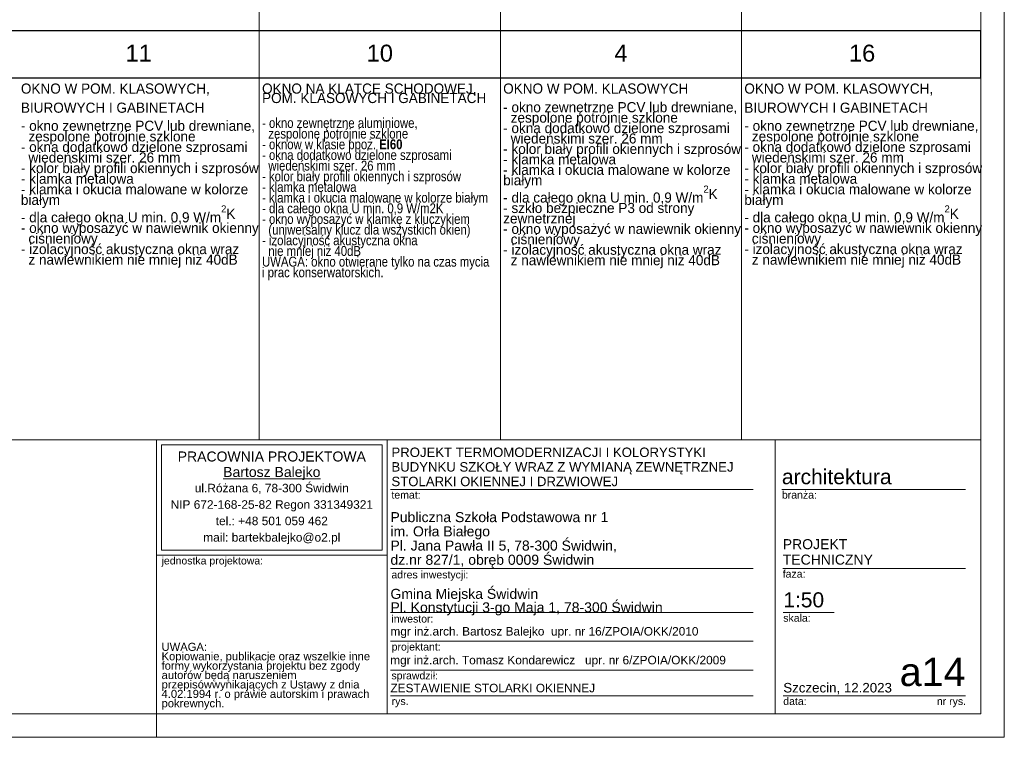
# Model space of a CAD drawing. Extents: x -11111 to 69739, y 5521 to 20371.
# Tile 2 of 19: x -664 to 9789, y 5521 to 13136. Entities that reach past the tile are written whole.
import ezdxf

# ---------------------------------------------------------------- set-up
doc = ezdxf.new("R2010")
doc.units = 0
doc.header["$MEASUREMENT"] = 0
for name, color, linetype, lineweight in [('Arch opisy okien_Nr_Pióra__1', 7, 'Continuous', 25), ('Arch opisy_Nr_Pióra__1', 7, 'Continuous', 25), ('Arch opisy_Nr_Pióra__21', 7, 'Continuous', 13), ('Arch opisy_Nr_Pióra__7', 7, 'Continuous', 13), ('ARCH TABELA_Nr_Pióra__1', 7, 'Continuous', 25), ('ARCH TABELA_Nr_Pióra__21', 7, 'Continuous', 13), ('ARCH TABELA_Nr_Pióra__7', 7, 'Continuous', 13)]:
    doc.layers.add(name, color=color, linetype=linetype, lineweight=lineweight)
doc.styles.add('GENERATED_STYLE_10', font='txt')
doc.styles.add('GENERATED_STYLE_3', font='arial.ttf')
doc.styles.add('GENERATED_STYLE_4', font='arial.ttf')
doc.styles.add('GENERATED_STYLE_5', font='arial.ttf')
doc.styles.add('GENERATED_STYLE_6', font='arial.ttf')
doc.styles.add('GENERATED_STYLE_7', font='txt')

msp = doc.modelspace()

# ---------------------------------------------------------------- linework, layer by layer
at = {"layer": 'Arch opisy_Nr_Pióra__1', "linetype": 'Continuous'}
for p, q in [((-9610.9, 13020.6), (9539.1, 13020.6)), ((9539.1, 12520.6), (9539.1, 13020.6)), ((-9610.9, 12520.6), (9539.1, 12520.6))]:
    msp.add_line(p, q, dxfattribs=at)
at = {"layer": 'Arch opisy_Nr_Pióra__21', "linetype": 'Continuous'}
for p, q in [((1879.1, 20120.6), (1879.1, 8676.2)), ((4439.1, 20120.6), (4439.1, 8676.2)), ((6999.1, 20120.6), (6999.1, 8676.2)), ((9539.1, 5770.6), (9539.1, 20120.6)), ((9539.1, 8676.2), (-9610.9, 8676.2)), ((9539.1, 5770.6), (-9610.9, 5770.6))]:
    msp.add_line(p, q, dxfattribs=at)
at = {"layer": 'ARCH TABELA_Nr_Pióra__21', "linetype": 'Continuous'}
for p, q in [((9789.1, 20370.6), (9789.1, 5520.6)), ((789.1, 8676.2), (9539.1, 8676.2)), ((789.1, 5770.6), (789.1, 8676.2)), ((789.1, 7452.8), (789.1, 8676.2)), ((789.1, 8676.2), (3235.9, 8676.2)), ((3235.9, 8676.2), (3235.9, 5770.6)), ((3235.9, 7452.8), (3235.9, 8676.2)), ((7358.2, 8676.2), (7358.2, 5770.6)), ((9539.1, 8676.2), (9539.1, 5770.6)), ((842.3, 8623), (3182.7, 8623)), ((842.3, 7506), (842.3, 8623)), ((3182.7, 7506), (3182.7, 8623)), ((3235.9, 5770.6), (3235.9, 8476.2)), ((3272, 8151.6), (7121.9, 8151.6)), ((7427.9, 8151.6), (9377.6, 8151.6)), ((789.1, 7452.8), (3235.9, 7452.8)), ((842.3, 7506), (3182.7, 7506)), ((3272, 7313.3), (7121.9, 7313.3)), ((7436.6, 7313.3), (9377.6, 7313.3)), ((3272, 6845), (7121.9, 6845)), ((7442.5, 6845), (7982.3, 6845)), ((3272, 6539.6), (7121.9, 6539.6)), ((3272, 6234.1), (7121.9, 6234.1)), ((3272, 5961.8), (7121.9, 5961.8)), ((7442.5, 5961.8), (8583.4, 5961.8)), ((8559.3, 5961.8), (9377.6, 5961.8)), ((789.1, 5770.6), (3235.9, 5770.6)), ((789.1, 5520.6), (789.1, 5770.6)), ((789.1, 5520.6), (789.1, 5770.6)), ((789.1, 5520.6), (789.1, 5770.6)), ((9539.1, 5770.6), (3235.9, 5770.6)), ((9789.1, 5520.6), (-11110.9, 5520.6))]:
    msp.add_line(p, q, dxfattribs=at)

# ---------------------------------------------------------------- texts
at = {"layer": 'Arch opisy okien_Nr_Pióra__1', "linetype": 'Continuous', "char_height": 180, "attachment_point": 2, "style": 'GENERATED_STYLE_3'}
for s, insert in [('{11}', (599.1, 12870.9)), ('{10}', (3159.1, 12870.9)), ('{4}', (5719.1, 12870.9)), ('{16}', (8279.1, 12870.9))]:
    msp.add_mtext(s, dxfattribs=dict(at, insert=insert))
at = {"layer": 'Arch opisy_Nr_Pióra__1', "linetype": 'Continuous', "insert": (7029.1, 12458.8), "char_height": 107.5, "width": 2530, "attachment_point": 1, "line_spacing_factor": 1.132549, "style": 'GENERATED_STYLE_10'}
msp.add_mtext('{OKNO W POM. KLASOWYCH, \\PBIUROWYCH I GABINETACH}', dxfattribs=at)
at = {"layer": 'Arch opisy_Nr_Pióra__7', "linetype": 'Continuous', "width": 2530, "attachment_point": 1}
for s, insert, char_height, line_spacing_factor, style in [('{OKNO W POM. KLASOWYCH, \\PBIUROWYCH I GABINETACH}', (-650.9, 12458.8), 107.5, 1.132549, 'GENERATED_STYLE_10'), ('{OKNO NA KLATCE SCHODOWEJ,\\PPOM. KLASOWYCH I GABINETACH}', (1909.1, 12458.8), 107.5, 0.558696, 'GENERATED_STYLE_10'), ('{- okno zewnętrzne PCV lub drewniane, \\P  zespolone potrójnie szklone\\P- okna dodatkowo dzielone szprosami\\P  wiedeńskimi szer. 26 mm\\P- kolor biały profili okiennych i szprosów  \\P- klamka metalowa\\P- klamka i okucia malowane w kolorze białym\\P- dla całego okna U min. 0,9 W/m\\A1{\\H0.7x;\\S2^  ;}K \\P- szkło bezpieczne P3 od strony zewnetrznej\\P- okno wyposażyć w nawiewnik okienny   \\P  ciśnieniowy\\P- izolacyjność akustyczna okna wraz \\P  z nawiewnikiem nie mniej niż 40dB}', (4469.1, 12261.4), 107.5, 0.617894, 'GENERATED_STYLE_7'), ('{- okno zewnętrzne PCV lub drewniane, \\P  zespolone potrójnie szklone\\P- okna dodatkowo dzielone szprosami\\P  wiedeńskimi szer. 26 mm\\P- kolor biały profili okiennych i szprosów  \\P- klamka metalowa\\P- klamka i okucia malowane w kolorze białym\\P- dla całego okna U min. 0,9 W/m\\A1{\\H0.7x;\\S2^  ;}K \\P- okno wyposażyć w nawiewnik okienny   \\P  ciśnieniowy\\P- izolacyjność akustyczna okna wraz \\P  z nawiewnikiem nie mniej niż 40dB}', (-650.9, 12064), 107.5, 0.626625, 'GENERATED_STYLE_7'), ('\\A1;{\\fArial Narrow Europa Środkowa|b0|i0|c0|p34;- okno zewnętrzne aluminiowe,\\P  zespolone potrójnie szklone\\P- oknow w klasie ppoż. \\fArial Narrow Europa Środkowa|b1|i0|c0|p34;EI60\\fArial Narrow Europa Środkowa|b0|i0|c0|p34; \\P- okna dodatkowo dzielone szprosami\\P  wiedeńskimi szer. 26 mm\\P- kolor biały profili okiennych i szprosów  \\P- klamka metalowa\\P- klamka i okucia malowane w kolorze białym\\P- dla całego okna U min. 0,9 W/m2K \\P- okno wyposażyć w klamkę z kluczykiem\\P  (uniwersalny klucz dla wszystkich okien)\\P- izolacyjność akustyczna okna\\P  nie mniej niż 40dB\\PUWAGA: okno otwierane tylko na czas mycia\\Pi prac konserwatorskich.}', (1909.1, 12092.8), 105, 0.646869, 'GENERATED_STYLE_7'), ('{- okno zewnętrzne PCV lub drewniane, \\P  zespolone potrójnie szklone\\P- okna dodatkowo dzielone szprosami\\P  wiedeńskimi szer. 26 mm\\P- kolor biały profili okiennych i szprosów  \\P- klamka metalowa\\P- klamka i okucia malowane w kolorze białym\\P- dla całego okna U min. 0,9 W/m\\A1{\\H0.7x;\\S2^  ;}K \\P- okno wyposażyć w nawiewnik okienny   \\P  ciśnieniowy\\P- izolacyjność akustyczna okna wraz \\P  z nawiewnikiem nie mniej niż 40dB}', (7029.1, 12064), 107.5, 0.626625, 'GENERATED_STYLE_7')]:
    msp.add_mtext(s, dxfattribs=dict(at, insert=insert, char_height=char_height, line_spacing_factor=line_spacing_factor, style=style))
at = {"layer": 'Arch opisy_Nr_Pióra__7', "linetype": 'Continuous', "insert": (4469.1, 12458.8), "char_height": 107.5, "attachment_point": 1, "style": 'GENERATED_STYLE_10'}
msp.add_mtext('{OKNO W POM. KLASOWYCH}', dxfattribs=at)
at = {"layer": 'ARCH TABELA_Nr_Pióra__1', "linetype": 'Continuous'}
for s, insert, char_height, attachment_point, line_spacing_factor, style in [('{\\pt11271.2;PROJEKT TERMOMODERNIZACJI I KOLORYSTYKI\\P\\pt11271.2;BUDYNKU SZKOŁY WRAZ Z WYMIANĄ ZEWNĘTRZNEJ \\P\\pt11271.2;STOLARKI OKIENNEJ I DRZWIOWEJ }', (3282.7, 8184.2), 100, 7, 0.928963, 'GENERATED_STYLE_5'), ('{Publiczna Szkoła Podstawowa nr 1\\Pim. Orła Białego\\PPl. Jana Pawła II 5, 78-300 Świdwin, \\Pdz.nr 827/1, obręb 0009 Świdwin}', (3272, 7319.2), 106.383, 7, 0.850494, 'GENERATED_STYLE_4'), ('{PROJEKT \\PTECHNICZNY}', (7436.6, 7623.5), 106.42, 1, 0.9248, 'GENERATED_STYLE_5'), ('{Gmina Miejska Świdwin\\PPl. Konstytucji 3-go Maja 1, 78-300 Świdwin}', (3272, 6814.4), 106.383, 7, 0.807442, 'GENERATED_STYLE_4'), ('{\\PZESTAWIENIE STOLARKI OKIENNEJ}', (3272, 6244.7), 90, 1, 1.043016, 'GENERATED_STYLE_5')]:
    msp.add_mtext(s, dxfattribs=dict(at, insert=insert, char_height=char_height, attachment_point=attachment_point, line_spacing_factor=line_spacing_factor, style=style))
at = {"layer": 'ARCH TABELA_Nr_Pióra__7', "linetype": 'Continuous', "insert": (2012.5, 8553.8), "char_height": 106.383, "attachment_point": 2, "line_spacing_factor": 0.926719, "style": 'GENERATED_STYLE_6'}
msp.add_mtext('{PRACOWNIA PROJEKTOWA\\P\\LBartosz Balejko}', dxfattribs=at)
at = {"layer": 'ARCH TABELA_Nr_Pióra__7', "linetype": 'Continuous', "style": 'GENERATED_STYLE_4'}
for s, insert, char_height, attachment_point in [('{architektura}', (7427.9, 8365.9), 159.58, 1), ('{temat:}', (3282.7, 8133.4), 79.79, 1), ('{branża:}', (7427.9, 8133.4), 79.79, 1), ('{jednostka projektowa:}', (842.3, 7434.6), 79.79, 1), ('{adres inwestycji:}', (3282.7, 7286.5), 79.79, 1), ('{faza:}', (7436.6, 7295.1), 79.79, 1), ('{1:50}', (7442.5, 7059.3), 159.58, 1), ('{inwestor:}', (3282.7, 6818.2), 79.79, 1), ('{skala:}', (7442.5, 6826.8), 79.79, 1), ('{mgr inż.arch. Bartosz Balejko  upr. nr 16/ZPOIA/OKK/2010}', (3272, 6690.5), 90, 1), ('{projektant:}', (3284.9, 6521.3), 79.79, 1), ('{mgr inż.arch. Tomasz Kondarewicz   upr. nr 6/ZPOIA/OKK/2009}', (3269.8, 6385.1), 90, 1), ('{a14}', (9377.6, 6364.7), 300, 3), ('{sprawdził:}', (3282.7, 6215.9), 79.79, 1), ('{Szczecin, 12.2023}', (7442.5, 6097.5), 101.064, 1), ('{rys.}', (3284.9, 5943.6), 79.79, 1), ('{data:}', (7442.5, 5943.6), 79.79, 1), ('{nr rys.}', (9073.6, 5943.6), 79.79, 1)]:
    msp.add_mtext(s, dxfattribs=dict(at, insert=insert, char_height=char_height, attachment_point=attachment_point))
for s, insert, char_height, width, attachment_point, line_spacing_factor in [('{ul.Różana 6, 78-300 Świdwin\\PNIP 672-168-25-82 Regon 331349321\\Ptel.: +48 501 059 462\\Pmail: bartekbalejko@o2.pl}', (2012.5, 8210.6), 90.426, 2340.426, 2, 1.156383), ('{UWAGA:\\PKopiowanie, publikacje oraz wszelkie inne formy wykorzystania projektu bez zgody autorów będą naruszeniem przepisówwynikających z Ustawy z dnia 4.02.1994 r. o prawie autorskim i prawach pokrewnych.}', (842.3, 6523.2), 85.1064, 2241.704, 1, 0.703415)]:
    msp.add_mtext(s, dxfattribs=dict(at, insert=insert, char_height=char_height, width=width, attachment_point=attachment_point, line_spacing_factor=line_spacing_factor))

doc.saveas('drawing.dxf')
